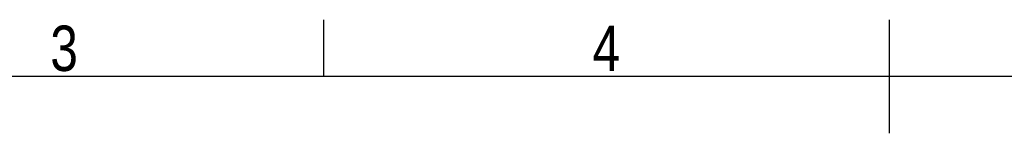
# Model space of a CAD drawing. Header units: millimetres. Extents: x 0 to 420, y 0 to 297.
# Tile 38 of 44: x 130 to 220, y 287 to 297. Entities that reach past the tile are written whole.
import ezdxf

# ---------------------------------------------------------------- set-up
doc = ezdxf.new("R2010")
doc.units = ezdxf.units.MM
doc.layers.add('CARTIGLIO', color=140, linetype='Continuous')
doc.styles.add('SLDTEXTSTYLE2', font='TXT', dxfattribs={"width": 0.821468})

msp = doc.modelspace()

# ---------------------------------------------------------------- linework, layer by layer
at = {"layer": 'CARTIGLIO', "linetype": 'Continuous'}
for p, q in [((158.2616, 291.82257), (158.2616, 296.99679)), ((210.00376, 286.64835), (210.00376, 296.99679)), ((414.8274, 291.82257), (5.18012, 291.82257))]:
    msp.add_line(p, q, dxfattribs=at)

# ---------------------------------------------------------------- texts
at = {"layer": 'CARTIGLIO', "char_height": 4.13937, "attachment_point": 2, "style": 'SLDTEXTSTYLE2'}
for s, insert in [('3', (134.49186, 296.46286)), ('4', (184.08902, 296.46286))]:
    msp.add_mtext(s, dxfattribs=dict(at, insert=insert))

doc.saveas('drawing.dxf')
